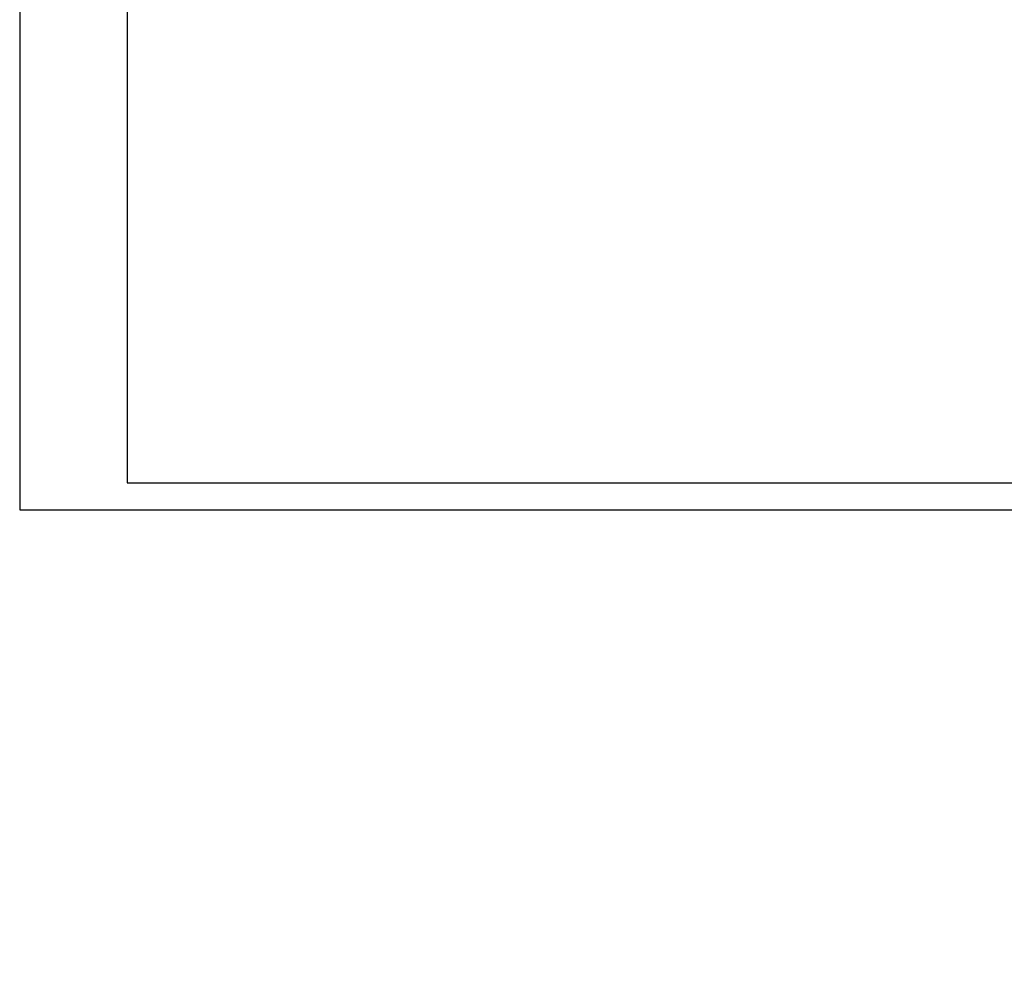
# Model space of a CAD drawing. Extents: x 340134 to 340674, y 4132137 to 4132521.
# Tile 1 of 14: x 340134 to 340318, y 4132137 to 4132315. Entities that reach past the tile are written whole.
import ezdxf

# ---------------------------------------------------------------- set-up
doc = ezdxf.new("R2010")
doc.units = 0
doc.header["$LTSCALE"] = 0.5
doc.header["$MEASUREMENT"] = 0
doc.layers.add('.', color=7, linetype='Continuous', lineweight=15)
doc.layers.add('Раз', color=7, linetype='Continuous')

msp = doc.modelspace()

# ---------------------------------------------------------------- hatches: boundary and pattern name
at = {"layer": '.', "lineweight": 15, "transparency": 33554687}
h = msp.add_hatch(dxfattribs=at)
h.set_pattern_fill('AR-SAND', color=53, scale=0.25)
h.set_pattern_definition([(37.5, (325457.16702, 4136654.5777), (-0.01574834, 0.481705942), [0, -0.38, 0, -0.425, 0, -0.40625]), (7.5, (325457.167, 4136654.5777), (0.442444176, 0.705536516), [0, -0.205, 0, -0.3425, 0, -0.13125]), (327.5, (325456.8595, 4136654.5777), (0.778535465, 0.001414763), [0, -0.125, 0, -0.45, 0, -0.5875]), (317.5, (325456.8595, 4136654.5777), (0.75153165, 0.21941889), [0, -0.0625, 0, -0.295, 0, -0.3375])])
h.paths.add_polyline_path([(340268.05885, 4132140.67764), (340264.93624, 4132137.38588), (340262.99989, 4132139.22273), (340266.1225, 4132142.51449)], flags=9)
at = {"layer": 'Раз', "lineweight": 18}
h = msp.add_hatch(dxfattribs=at)
h.set_pattern_fill('AR-CONC', color=256, scale=0.1)
h.set_pattern_definition([(50, (325457.167, 4136654.5777), (0.717260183, -0.062752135), [0.075, -0.825]), (355, (325457.167, 4136654.5777), (-0.138751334, 0.752192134), [0.06, -0.66]), (100.4514445, (325457.2268, 4136654.5725), (0.578508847, 0.68943999), [0.063740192, -0.701142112]), (46.1842, (325457.167, 4136654.7777), (1.06724133, -0.16551928), [0.1125, -1.2375]), (96.6356355, (325457.256, 4136654.7639), (0.934661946, 0.9741186), [0.09561034, -1.05171376]), (351.184164, (325457.167, 4136654.7777), (0.934661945, 0.9741186), [0.09, -0.99]), (21, (325457.267, 4136654.7277), (0.596907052, -0.40261889), [0.075, -0.825]), (326, (325457.267, 4136654.7277), (0.243315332, 0.725150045), [0.06, -0.66]), (71.4514447, (325457.31676, 4136654.69415), (0.840222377, 0.322531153), [0.06374019, -0.701142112]), (37.5, (325457.16702, 4136654.5777), (0.0121598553, 0.332893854), [0, -0.652, 0, -0.67, 0, -0.6625]), (7.5, (325457.16702, 4136654.5777), (0.2630695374, 0.394411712), [0, -0.382, 0, -0.637, 0, -0.2525]), (327.5, (325456.94402, 4136654.5777), (0.533822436, -0.0225548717), [0, -0.25, 0, -0.78, 0, -1.035]), (317.5, (325456.844, 4136654.5777), (0.58318617, 0.100104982), [0, -0.325, 0, -0.518, 0, -0.735])])
h.paths.add_polyline_path([(340265.05408, 4132137.51011), (340268.1767, 4132140.80187), (340266.24035, 4132142.63872), (340263.11774, 4132139.34696)], flags=9)

# ---------------------------------------------------------------- linework, layer by layer
at = {"linetype": 'Continuous'}
msp.add_lwpolyline([(340134.29879, 4132520.50726), (340134.29879, 4132223.50726), (340674.29879, 4132223.50726), (340674.29879, 4132520.50726), (340134.29879, 4132520.50726)], dxfattribs=at)
msp.add_lwpolyline([(340154.29879, 4132515.50726), (340154.29879, 4132228.50726), (340669.29879, 4132228.50726), (340669.29879, 4132515.50726)], close=True, dxfattribs=at)

doc.saveas('drawing.dxf')
